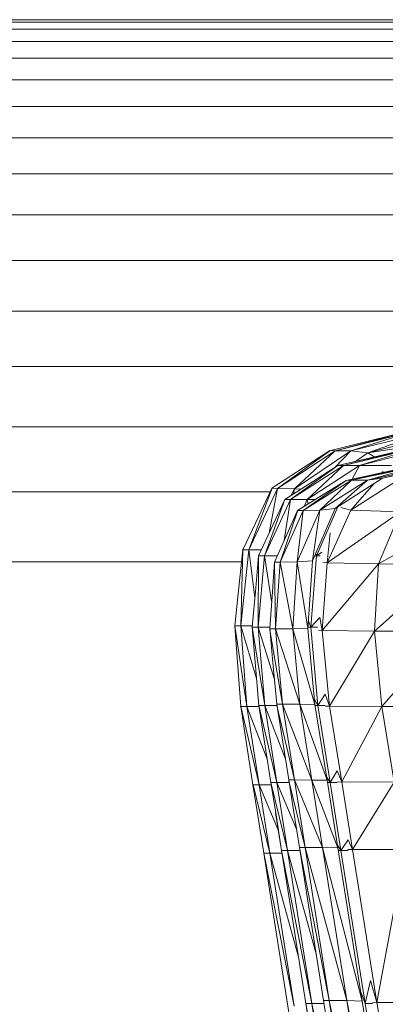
# Model space of a CAD drawing. Extents: x 180 to 9540, y 54 to 2910.
# Tile 41 of 82: x 6866 to 6876, y 998 to 1025. Entities that reach past the tile are written whole.
import ezdxf
from ezdxf.xclip import XClip

# ---------------------------------------------------------------- set-up
doc = ezdxf.new("R2010")
doc.units = 0
doc.header["$MEASUREMENT"] = 0
doc.header["$XCLIPFRAME"] = 0
doc.layers.add('320-W Umeblowanie U_floe', color=7, linetype='Continuous')
doc.layers.add('820-G Rysunki Obrazki', color=7, linetype='Continuous')

# ---------------------------------------------------------------- blocks, each defined once
blk = doc.blocks.new('Rysunek_2_2', base_point=(4248.051, 809.799))
at = {"color": 150, "linetype": 'Continuous', "lineweight": 13, "ltscale": 0.5}
for p, q in [((6875.018, 1012.872), (6877.159, 1013.405)), ((6876.854, 1013.361), (6875.018, 1012.872)), ((6877.159, 1013.405), (6875.459, 1012.865)), ((6877.575, 1013.403), (6875.459, 1012.865)), ((6877.575, 1013.403), (6875.929, 1012.809)), ((6878.005, 1013.343), (6875.929, 1012.809)), ((6876.012, 1013.156), (6874.869, 1012.873)), ((6875.929, 1012.809), (6878.185, 1013.166)), ((6873.43, 1011.831), (6874.87, 1012.873)), ((6875.018, 1012.872), (6873.43, 1011.831)), ((6873.892, 1011.821), (6875.018, 1012.872)), ((6875.459, 1012.865), (6873.892, 1011.821)), ((6874.87, 1012.873), (6874.869, 1012.873)), ((6874.869, 1012.873), (6874.869, 1012.873)), ((6874.869, 1012.873), (6874.869, 1012.873)), ((6874.869, 1012.873), (6874.869, 1012.873)), ((6875.018, 1012.872), (6874.871, 1012.874)), ((6875.015, 1012.409), (6875.459, 1012.865)), ((6875.459, 1012.865), (6875.018, 1012.872)), ((6876.156, 1012.712), (6875.098, 1012.463)), ((6875.248, 1012.463), (6877.208, 1012.932)), ((6877.086, 1012.932), (6875.248, 1012.463)), ((6875.929, 1012.809), (6875.459, 1012.865)), ((6875.929, 1012.809), (6875.586, 1012.578)), ((6877.208, 1012.932), (6875.694, 1012.463)), ((6877.574, 1012.932), (6875.694, 1012.463)), ((6875.929, 1012.809), (6876.1, 1012.699)), ((6875.248, 1012.463), (6873.784, 1011.524)), ((6873.784, 1011.524), (6875.099, 1012.463)), ((6875.694, 1012.463), (6874.251, 1011.524)), ((6874.251, 1011.524), (6875.248, 1012.463)), ((6875.099, 1012.463), (6875.098, 1012.463)), ((6875.098, 1012.463), (6875.098, 1012.463)), ((6875.098, 1012.463), (6875.098, 1012.463)), ((6875.098, 1012.463), (6875.098, 1012.463)), ((6875.099, 1012.463), (6875.248, 1012.463)), ((6875.099, 1012.463), (6875.099, 1012.462)), ((6875.248, 1012.463), (6875.694, 1012.463)), ((6875.475, 1012.054), (6877.377, 1012.459)), ((6877.237, 1012.459), (6875.475, 1012.054)), ((6875.489, 1012.086), (6875.694, 1012.463)), ((6875.694, 1012.463), (6876.585, 1012.463)), ((6875.92, 1012.06), (6877.793, 1012.461)), ((6875.92, 1012.06), (6877.377, 1012.459)), ((6877.964, 1012.471), (6876.336, 1012.116)), ((6877.793, 1012.461), (6876.336, 1012.116)), ((6873.272, 1011.832), (6874.136, 1012.395)), ((6876.342, 1012.268), (6875.328, 1012.052)), ((6876.338, 1012.31), (6876.345, 1012.269)), ((6873.628, 1011.524), (6874.424, 1012.032)), ((6875.475, 1012.054), (6874.136, 1011.216)), ((6875.327, 1012.052), (6874.136, 1011.216)), ((6875.92, 1012.06), (6874.602, 1011.226)), ((6874.602, 1011.226), (6875.475, 1012.054)), ((6876.336, 1012.116), (6875.024, 1011.272)), ((6875.92, 1012.06), (6875.024, 1011.272)), ((6875.327, 1012.052), (6875.475, 1012.054)), ((6875.327, 1012.052), (6875.328, 1012.052)), ((6875.328, 1012.052), (6875.328, 1012.052)), ((6875.328, 1012.052), (6875.328, 1012.052)), ((6875.328, 1012.052), (6875.328, 1012.052)), ((6876.813, 1012.093), (6875.452, 1011.23)), ((6876.091, 1011.958), (6875.452, 1011.23)), ((6875.92, 1012.06), (6875.475, 1012.054)), ((6875.92, 1012.06), (6876.336, 1012.116)), ((6873.274, 1011.832), (6872.63, 1010.13)), ((6873.43, 1011.831), (6872.63, 1010.13)), ((6873.43, 1011.831), (6873.196, 1010.59)), ((6873.272, 1011.832), (6873.273, 1011.832)), ((6873.273, 1011.832), (6873.274, 1011.832)), ((6873.43, 1011.831), (6873.275, 1011.834)), ((6873.892, 1011.821), (6873.43, 1011.831)), ((6873.892, 1011.821), (6873.807, 1011.638)), ((6873.892, 1011.821), (6873.871, 1011.679)), ((6874.069, 1011.805), (6873.892, 1011.821)), ((6874.711, 1011.668), (6873.984, 1011.216)), ((6873.628, 1011.524), (6873.064, 1009.959)), ((6873.784, 1011.524), (6873.064, 1009.959)), ((6873.784, 1011.524), (6873.609, 1010.386)), ((6873.784, 1011.524), (6873.628, 1011.524)), ((6874.251, 1011.524), (6873.784, 1011.524)), ((6874.251, 1011.524), (6874.161, 1011.326)), ((6874.251, 1011.524), (6874.271, 1011.394)), ((6874.479, 1011.524), (6874.251, 1011.524)), ((6872.906, 1011.06), (6872.464, 1010.126)), ((6874.136, 1011.216), (6873.496, 1009.788)), ((6873.978, 1011.202), (6873.496, 1009.788)), ((6874.602, 1011.226), (6873.972, 1009.794)), ((6873.972, 1009.794), (6874.136, 1011.216)), ((6874.136, 1011.216), (6873.983, 1011.214)), ((6873.983, 1011.214), (6873.984, 1011.214)), ((6873.984, 1011.215), (6873.984, 1011.215)), ((6873.984, 1011.215), (6873.984, 1011.215)), ((6874.602, 1011.226), (6874.136, 1011.216)), ((6875.024, 1011.272), (6874.394, 1009.821)), ((6874.602, 1011.226), (6874.394, 1009.821)), ((6875.093, 1011.316), (6874.501, 1009.959)), ((6875.024, 1011.272), (6874.602, 1011.226)), ((6874.799, 1009.768), (6875.452, 1011.23)), ((6874.799, 1009.768), (6876.834, 1011.184)), ((6875.452, 1011.23), (6875.174, 1011.3)), ((6876.834, 1011.184), (6875.452, 1011.23)), ((6876.219, 1009.738), (6876.834, 1011.184)), ((6876.219, 1009.738), (6878.774, 1011.18)), ((6873.3, 1010.816), (6872.903, 1009.959)), ((6873.693, 1010.571), (6873.342, 1009.791)), ((6874.88, 1010.6), (6874.799, 1009.768)), ((6872.63, 1010.13), (6872.414, 1008.03)), ((6872.414, 1008.03), (6872.468, 1010.13)), ((6872.468, 1010.13), (6872.465, 1010.127)), ((6872.468, 1010.13), (6872.63, 1010.13)), ((6872.468, 1010.127), (6872.468, 1010.13)), ((6872.63, 1010.13), (6872.98, 1010.125)), ((6872.801, 1008.809), (6872.63, 1010.13)), ((6873.064, 1009.959), (6872.892, 1007.987)), ((6872.892, 1007.987), (6872.904, 1009.959)), ((6873.064, 1009.959), (6872.904, 1009.959)), ((6873.416, 1009.959), (6873.064, 1009.959)), ((6873.263, 1008.706), (6873.064, 1009.959)), ((6874.501, 1009.959), (6874.35, 1007.987)), ((6874.501, 1009.959), (6874.454, 1009.959)), ((6874.488, 1010.038), (6874.501, 1009.959)), ((6874.501, 1009.959), (6874.652, 1010.065)), ((6874.501, 1009.959), (6874.606, 1009.959)), ((6873.341, 1009.791), (6873.34, 1009.788)), ((6873.34, 1009.788), (6873.341, 1009.791)), ((6873.34, 1009.761), (6873.368, 1007.943)), ((6873.342, 1009.792), (6873.342, 1009.791)), ((6873.342, 1009.788), (6873.496, 1009.788)), ((6873.496, 1009.788), (6873.368, 1007.943)), ((6873.972, 1009.794), (6873.496, 1009.788)), ((6873.846, 1007.944), (6873.496, 1009.788)), ((6873.972, 1009.794), (6873.846, 1007.944)), ((6873.972, 1009.794), (6874.394, 1009.821)), ((6873.972, 1009.794), (6874.267, 1007.951)), ((6874.394, 1009.821), (6874.267, 1007.951)), ((6874.665, 1007.895), (6874.799, 1009.768)), ((6876.219, 1009.738), (6874.665, 1007.895)), ((6874.682, 1009.786), (6874.799, 1009.768)), ((6874.799, 1009.768), (6876.219, 1009.738)), ((6876.219, 1009.738), (6876.106, 1007.881)), ((6878.207, 1009.736), (6876.106, 1007.881)), ((6876.219, 1009.738), (6878.207, 1009.736)), ((6872.244, 1008.023), (6872.366, 1009.182)), ((6872.728, 1007.987), (6872.825, 1009.074)), ((6873.284, 1008.965), (6873.212, 1007.95)), ((6874.35, 1007.987), (6874.281, 1008.156)), ((6874.35, 1007.987), (6874.593, 1008.261)), ((6874.593, 1008.261), (6874.665, 1007.895)), ((6872.246, 1008.023), (6872.248, 1008.028)), ((6872.246, 1008.024), (6872.246, 1008.023)), ((6872.414, 1008.03), (6872.248, 1008.028)), ((6872.581, 1005.796), (6872.248, 1008.028)), ((6872.732, 1008.03), (6872.414, 1008.03)), ((6872.414, 1008.03), (6872.581, 1005.796)), ((6872.846, 1006.569), (6872.414, 1008.03)), ((6872.892, 1007.987), (6872.729, 1007.987)), ((6873.071, 1005.826), (6872.729, 1007.987)), ((6873.213, 1007.987), (6872.892, 1007.987)), ((6872.892, 1007.987), (6873.071, 1005.826)), ((6873.339, 1006.542), (6872.892, 1007.987)), ((6873.21, 1007.949), (6873.21, 1007.946)), ((6873.21, 1007.946), (6873.21, 1007.949)), ((6873.212, 1007.95), (6873.212, 1007.949)), ((6873.368, 1007.943), (6873.213, 1007.946)), ((6873.56, 1005.856), (6873.216, 1007.907)), ((6873.846, 1007.944), (6873.368, 1007.943)), ((6873.368, 1007.943), (6874.04, 1005.856)), ((6873.368, 1007.943), (6873.56, 1005.856)), ((6874.267, 1007.951), (6873.846, 1007.944)), ((6873.846, 1007.944), (6874.04, 1005.856)), ((6874.462, 1005.852), (6873.846, 1007.944)), ((6874.462, 1005.852), (6874.267, 1007.951)), ((6874.35, 1007.987), (6874.269, 1007.987)), ((6874.35, 1007.987), (6874.535, 1007.987)), ((6874.539, 1005.826), (6874.35, 1007.987)), ((6874.564, 1007.903), (6874.665, 1007.895)), ((6874.861, 1005.8), (6874.665, 1007.895)), ((6874.665, 1007.895), (6876.106, 1007.881)), ((6874.861, 1005.8), (6876.106, 1007.881)), ((6876.31, 1005.794), (6876.106, 1007.881)), ((6876.106, 1007.881), (6878.119, 1007.879)), ((6876.31, 1005.794), (6878.119, 1007.879)), ((6872.41, 1005.791), (6872.319, 1007.024)), ((6872.907, 1005.826), (6872.808, 1007.02)), ((6873.404, 1005.861), (6873.298, 1007.016)), ((6874.539, 1005.826), (6874.448, 1005.995)), ((6874.539, 1005.826), (6874.746, 1006.138)), ((6874.746, 1006.138), (6874.861, 1005.8)), ((6872.414, 1005.791), (6872.411, 1005.791)), ((6872.414, 1005.794), (6872.581, 1005.796)), ((6872.414, 1005.794), (6872.919, 1003.63)), ((6872.414, 1005.794), (6872.414, 1005.791)), ((6872.581, 1005.796), (6872.912, 1005.796)), ((6872.581, 1005.796), (6873.142, 1004.338)), ((6872.581, 1005.796), (6872.919, 1003.63)), ((6873.071, 1005.826), (6872.908, 1005.826)), ((6872.908, 1005.826), (6873.408, 1003.696)), ((6873.407, 1005.826), (6873.071, 1005.826)), ((6873.071, 1005.826), (6873.64, 1004.361)), ((6873.071, 1005.826), (6873.408, 1003.696)), ((6873.402, 1005.861), (6873.402, 1005.858)), ((6873.404, 1005.861), (6873.404, 1005.861)), ((6873.56, 1005.856), (6873.405, 1005.858)), ((6873.895, 1003.761), (6873.411, 1005.821)), ((6873.56, 1005.856), (6874.04, 1005.856)), ((6873.56, 1005.856), (6874.376, 1003.76)), ((6873.56, 1005.856), (6873.895, 1003.761)), ((6874.04, 1005.856), (6874.376, 1003.76)), ((6874.799, 1003.752), (6874.04, 1005.856)), ((6874.462, 1005.852), (6874.04, 1005.856)), ((6874.799, 1003.752), (6874.462, 1005.852)), ((6874.466, 1005.826), (6874.539, 1005.826)), ((6874.736, 1005.826), (6874.539, 1005.826)), ((6874.88, 1003.696), (6874.539, 1005.826)), ((6874.861, 1005.8), (6874.742, 1005.803)), ((6876.31, 1005.794), (6874.861, 1005.8)), ((6874.861, 1005.8), (6875.202, 1003.706)), ((6875.202, 1003.706), (6876.31, 1005.794)), ((6876.655, 1003.703), (6876.31, 1005.794)), ((6878.335, 1005.79), (6876.31, 1005.794)), ((6872.561, 1004.824), (6872.748, 1003.628)), ((6873.057, 1004.874), (6873.243, 1003.696)), ((6873.738, 1003.763), (6873.553, 1004.923)), ((6875.073, 1004.015), (6874.88, 1003.696)), ((6875.202, 1003.706), (6875.073, 1004.015)), ((6873.705, 1001.814), (6873.244, 1003.696)), ((6873.408, 1003.696), (6873.244, 1003.696)), ((6873.705, 1001.814), (6873.408, 1003.696)), ((6873.951, 1002.401), (6873.408, 1003.696)), ((6873.746, 1003.696), (6873.408, 1003.696)), ((6873.895, 1003.761), (6873.738, 1003.762)), ((6874.191, 1001.891), (6873.742, 1003.735)), ((6874.191, 1001.891), (6873.895, 1003.761)), ((6874.376, 1003.76), (6873.895, 1003.761)), ((6873.895, 1003.761), (6874.674, 1001.89)), ((6874.674, 1001.89), (6874.376, 1003.76)), ((6875.099, 1001.88), (6874.376, 1003.76)), ((6874.799, 1003.752), (6874.376, 1003.76)), ((6874.783, 1003.852), (6874.88, 1003.696)), ((6875.099, 1001.88), (6874.799, 1003.752)), ((6874.88, 1003.696), (6874.808, 1003.696)), ((6874.88, 1003.696), (6875.077, 1003.696)), ((6875.182, 1001.814), (6874.88, 1003.696)), ((6875.075, 1003.705), (6875.202, 1003.706)), ((6875.202, 1003.706), (6876.655, 1003.703)), ((6875.202, 1003.706), (6875.505, 1001.836)), ((6876.655, 1003.703), (6875.505, 1001.836)), ((6872.919, 1003.63), (6872.752, 1003.629)), ((6873.217, 1001.737), (6872.752, 1003.629)), ((6873.253, 1003.631), (6872.919, 1003.63)), ((6873.217, 1001.737), (6872.919, 1003.63)), ((6873.454, 1002.355), (6872.919, 1003.63)), ((6874.033, 1001.892), (6873.87, 1002.926)), ((6873.046, 1001.736), (6872.881, 1002.782)), ((6873.54, 1001.814), (6873.375, 1002.854)), ((6875.385, 1002.101), (6875.182, 1001.814)), ((6875.385, 1002.101), (6875.505, 1001.836)), ((6873.54, 1001.814), (6873.705, 1001.814)), ((6873.54, 1001.814), (6874.373, 997.578)), ((6874.373, 997.578), (6873.705, 1001.814)), ((6873.705, 1001.814), (6874.044, 1001.814)), ((6873.705, 1001.814), (6874.501, 998.915)), ((6874.191, 1001.891), (6874.034, 1001.891)), ((6874.859, 997.655), (6874.043, 1001.835)), ((6874.859, 997.655), (6874.191, 1001.891)), ((6874.191, 1001.891), (6874.674, 1001.89)), ((6874.191, 1001.891), (6875.344, 997.655)), ((6875.344, 997.655), (6874.674, 1001.89)), ((6875.771, 997.644), (6874.674, 1001.89)), ((6875.099, 1001.88), (6874.674, 1001.89)), ((6875.182, 1001.814), (6875.087, 1001.953)), ((6875.771, 997.644), (6875.099, 1001.88)), ((6875.109, 1001.814), (6875.182, 1001.814)), ((6875.856, 997.579), (6875.182, 1001.814)), ((6875.378, 1001.814), (6875.182, 1001.814)), ((6875.375, 1001.834), (6875.505, 1001.836)), ((6876.963, 1001.835), (6875.505, 1001.836)), ((6875.505, 1001.836), (6876.179, 997.601)), ((6876.179, 997.601), (6876.963, 1001.835)), ((6873.217, 1001.737), (6873.049, 1001.736)), ((6873.049, 1001.736), (6873.885, 997.502)), ((6873.885, 997.502), (6873.217, 1001.737)), ((6873.552, 1001.737), (6873.217, 1001.737)), ((6873.217, 1001.737), (6874, 998.896)), ((6873.838, 999.92), (6874.207, 997.578)), ((6874.701, 997.656), (6874.332, 999.998)), ((6873.344, 999.842), (6873.713, 997.5)), ((6876.002, 998.217), (6875.856, 997.579)), ((6876.002, 998.217), (6876.179, 997.601)), ((6875.73, 997.9), (6875.856, 997.579)), ((6874.208, 997.578), (6874.373, 997.578)), ((6875.823, 988.387), (6874.208, 997.578)), ((6874.373, 997.578), (6874.711, 997.578)), ((6874.373, 997.578), (6875.823, 988.387)), ((6875.696, 991.329), (6874.373, 997.578)), ((6874.701, 997.656), (6874.859, 997.655)), ((6874.859, 997.655), (6875.344, 997.655)), ((6874.859, 997.655), (6876.796, 988.463)), ((6874.859, 997.655), (6876.309, 988.464)), ((6875.344, 997.655), (6875.771, 997.644)), ((6875.344, 997.655), (6876.796, 988.463)), ((6877.225, 988.453), (6875.344, 997.655)), ((6877.225, 988.453), (6875.771, 997.644)), ((6875.856, 997.579), (6875.856, 997.579)), ((6877.312, 988.388), (6875.856, 997.579)), ((6876.053, 997.579), (6875.856, 997.579)), ((6876.05, 997.599), (6876.179, 997.601)), ((6877.642, 997.6), (6876.179, 997.601)), ((6876.179, 997.601), (6877.635, 988.41))]:
    blk.add_line(p, q, dxfattribs=at)
at = {"color": 150, "linetype": 'Continuous', "lineweight": 13, "ltscale": 0.5, "flags": 128}
for points in [[(6873.272, 1011.832), (6874.136, 1012.395), (6874.869, 1012.873), (6876.012, 1013.156), (6877.02, 1013.406), (6878.304, 1013.499), (6879.491, 1013.585), (6880.492, 1013.555), (6881.464, 1013.525), (6881.792, 1013.432), (6882.122, 1013.339)], [(6873.628, 1011.524), (6874.424, 1012.032), (6875.098, 1012.463), (6876.156, 1012.712), (6877.086, 1012.932), (6878.272, 1013.014), (6879.36, 1013.089), (6880.554, 1013.089), (6881.693, 1013.089), (6882.768, 1013.089), (6883.854, 1013.089), (6884.873, 1013.089), (6885.886, 1013.089), (6886.865, 1013.089), (6887.833, 1013.089)], [(6873.984, 1011.216), (6874.711, 1011.668), (6875.328, 1012.052), (6876.342, 1012.268), (6877.237, 1012.459), (6878.45, 1012.528), (6879.573, 1012.592), (6880.542, 1012.622), (6881.484, 1012.652), (6881.805, 1012.746), (6882.122, 1012.839)], [(6873.272, 1011.832), (6872.906, 1011.06), (6872.464, 1010.126), (6872.366, 1009.182), (6872.244, 1008.023), (6872.319, 1007.025), (6872.41, 1005.791), (6872.561, 1004.824), (6872.748, 1003.628), (6872.881, 1002.782), (6873.046, 1001.736), (6873.344, 999.842), (6873.713, 997.501), (6874.361, 993.391), (6875.162, 988.309), (6876.331, 980.895), (6877.777, 971.724), (6880.08, 957.119), (6881.942, 945.31), (6884.004, 932.229)], [(6873.628, 1011.524), (6873.3, 1010.816), (6872.903, 1009.959), (6872.825, 1009.074), (6872.728, 1007.987), (6872.808, 1007.02), (6872.907, 1005.826), (6873.057, 1004.874), (6873.243, 1003.696), (6873.376, 1002.854), (6873.54, 1001.814), (6873.838, 999.92), (6874.207, 997.578), (6874.855, 993.469), (6875.656, 988.387), (6876.836, 980.898), (6878.296, 971.637), (6880.193, 959.606), (6882.538, 944.726), (6884.794, 930.415), (6887.584, 912.716), (6889.842, 898.39), (6892.635, 880.671)], [(6884.992, 932.385), (6882.93, 945.466), (6881.068, 957.275), (6878.765, 971.88), (6877.319, 981.05), (6876.15, 988.465), (6875.349, 993.547), (6874.701, 997.656), (6874.332, 999.998), (6874.033, 1001.892), (6873.87, 1002.926), (6873.738, 1003.763), (6873.553, 1004.923), (6873.404, 1005.861), (6873.298, 1007.016), (6873.212, 1007.95), (6873.284, 1008.965), (6873.342, 1009.792), (6873.693, 1010.571), (6873.984, 1011.216)]]:
    blk.add_lwpolyline(points, dxfattribs=at)
at = {"color": 150, "linetype": 'Continuous', "lineweight": 13, "ltscale": 0.5}
for p in [(6872.465, 1010.127), (6872.411, 1005.791)]:
    blk.add_point(p, dxfattribs=at)
at = {"layer": '320-W Umeblowanie U_floe', "color": 150, "linetype": 'Continuous', "lineweight": 13, "ltscale": 0.5}
for p, q in [((7534.631, 1024.799), (6649.631, 1024.799)), ((6649.631, 1024.732), (7534.631, 1024.732)), ((6649.631, 1024.532), (7534.631, 1024.532)), ((6649.631, 1024.199), (7534.631, 1024.199)), ((6649.631, 1023.732), (7534.631, 1023.732)), ((6649.631, 1023.132), (7534.631, 1023.132)), ((6649.631, 1022.399), (7534.631, 1022.399)), ((6649.631, 1021.532), (7534.631, 1021.532)), ((6649.631, 1020.532), (7534.631, 1020.532)), ((6649.631, 1019.399), (6876.771, 1019.399)), ((6649.631, 1018.132), (6876.771, 1018.132)), ((6649.631, 1016.732), (6876.771, 1016.732)), ((6649.631, 1015.199), (6876.771, 1015.199)), ((6649.631, 1013.532), (6878.759, 1013.532)), ((6649.631, 1011.732), (6873.227, 1011.732)), ((6649.631, 1009.799), (6872.433, 1009.799))]:
    blk.add_line(p, q, dxfattribs=at)

msp = doc.modelspace()

# ---------------------------------------------------------------- block references
at = {"layer": '820-G Rysunki Obrazki', "color": 7, "linetype": 'Continuous', "lineweight": 13, "ltscale": 0.1}
ref = msp.add_blockref('Rysunek_2_2', (4248.051, 809.799), dxfattribs=at)
XClip(ref).set_block_clipping_path([(4133.6196216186, 305.1003815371), (8557.1514411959, 2650.020916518)])

doc.saveas('drawing.dxf')
